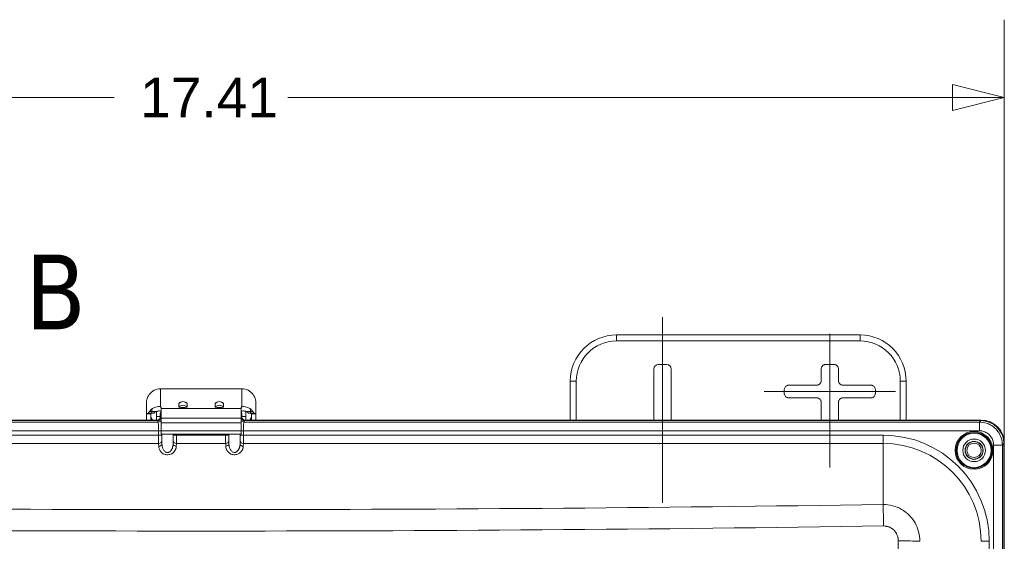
# Model space of a CAD drawing. Header units: inches. Extents: x 0 to 153, y 3 to 96.
# Tile 60 of 132: x 58.81 to 69.48, y 61.71 to 67.37. Entities that reach past the tile are written whole.
import ezdxf

# ---------------------------------------------------------------- set-up
doc = ezdxf.new("R2010")
doc.units = ezdxf.units.IN
doc.header["$LTSCALE"] = 4.5
doc.header["$MEASUREMENT"] = 0
doc.layers.add('Centerline (ANSI)', color=1, linetype='Continuous', lineweight=9, true_color=0xff0000)
for name, color, linetype, lineweight in [('Dimension (ANSI)', 7, 'Continuous', 9), ('Section Line (ANSI)', 7, 'Continuous', 25), ('Visible (ANSI)', 7, 'Continuous', 18), ('Visible Narrow (ANSI)', 7, 'Continuous', 5)]:
    doc.layers.add(name, color=color, linetype=linetype, lineweight=lineweight)
doc.styles.add('Label Text (ANSI)', font='tahoma.ttf')
doc.styles.add('Note Text (ANSI)', font='arial.ttf')
doc.dimstyles.new('.XX', dxfattribs={"dimscale": 4.5, "dimtxt": 0.095, "dimasz": 0.125, "dimexe": 0.1875, "dimexo": 0.0625, "dimgap": 0.0625, "dimtad": 0, "dimtih": 1, "dimtoh": 1, "dimrnd": 1e-08, "dimzin": 0, "dimdsep": 46, "dimtxsty": 'Note Text (ANSI)', "dimblk": 'Filled-1', "dimcen": 0.09, "dimdle": 0.45, "dimclrd": 256, "dimclre": 256, "dimclrt": 256, "dimadec": 0, "dimazin": 1, "dimtfac": 1.263158, "dimtofl": 0, "dimtmove": 0, "dimatfit": 3, "dimfxl": 1, "dimtolj": 1, "dimtzin": 4, "dimlwd": -1, "dimlwe": -1, "dimarcsym": 0})

# ---------------------------------------------------------------- blocks, each defined once
blk = doc.blocks.new('2dTransSection1')
at = {"layer": 'Section Line (ANSI)', "insert": (13.0829, 14.2249), "char_height": 0.18, "attachment_point": 7, "style": 'Label Text (ANSI)'}
blk.add_mtext('B', dxfattribs=at)
blk = doc.blocks.new('Filled-1')
at = {"color": 0}
for p, q in [((0, 0), (-1, 0.25)), ((-1, 0.25), (-1, -0.25)), ((-1, 0), (0, 0)), ((-1, -0.25), (0, 0))]:
    blk.add_line(p, q, dxfattribs=at)
at = {"color": 0, "flags": 128}
blk.add_lwpolyline([(-1, -0.25), (0, 0), (-1, 0.25), (-1, -0.25)], dxfattribs=at)
at = {"color": 0}
blk.add_solid([(-1, -0.25), (0, 0), (-1, 0.25), (-1, -0.25)], dxfattribs=at)
blk = doc.blocks.new('*D41')
at = {"layer": 'Defpoints', "color": 0, "transparency": 16777216}
for p in [(69.478, 66.523), (69.478, 45.04), (52.073, 42.013)]:
    blk.add_point(p, dxfattribs=at)
at = {"layer": 'Dimension (ANSI)', "transparency": 16777216}
for p, q in [((52.073, 42.294), (52.073, 67.367)), ((69.478, 45.322), (69.478, 67.367)), ((52.636, 66.523), (59.835, 66.523)), ((68.916, 66.523), (61.717, 66.523))]:
    blk.add_line(p, q, dxfattribs=at)
at = {"layer": 'Dimension (ANSI)', "transparency": 16777216, "xscale": 0.5625, "yscale": 0.5625, "zscale": 0.5625, "rotation": 180}
blk.add_blockref('Filled-1', (52.073, 66.523), dxfattribs=at)
at = {"layer": 'Dimension (ANSI)', "transparency": 16777216, "xscale": 0.5625, "yscale": 0.5625, "zscale": 0.5625}
blk.add_blockref('Filled-1', (69.478, 66.523), dxfattribs=at)
at = {"layer": 'Dimension (ANSI)', "transparency": 16777216, "insert": (60.116, 66.738), "char_height": 0.4275, "attachment_point": 1, "style": 'Note Text (ANSI)'}
blk.add_mtext('\\A1;17.41', dxfattribs=at)

msp = doc.modelspace()

# ---------------------------------------------------------------- linework, layer by layer
at = {"layer": 'Centerline (ANSI)', "linetype": 'Continuous'}
for p, q in [((65.7758, 64.1438), (65.7758, 62.1319)), ((67.5883, 62.5129), (67.5883, 63.9629)), ((68.3008, 63.3379), (66.8758, 63.3379))]:
    msp.add_line(p, q, dxfattribs=at)
at = {"layer": 'Visible (ANSI)'}
for p, q in [((67.9158, 63.9504), (65.2758, 63.9504)), ((65.682, 63.0279), (65.682, 63.5813)), ((65.732, 63.6313), (65.8195, 63.6313)), ((65.8695, 63.5813), (65.8695, 63.0279)), ((67.4948, 63.4563), (67.4948, 63.5814)), ((67.5448, 63.6313), (67.6317, 63.6313)), ((67.6817, 63.5814), (67.6817, 63.4563)), ((61.2188, 63.3675), (60.3361, 63.3675)), ((64.7758, 63.4504), (64.7758, 63.0279)), ((67.1448, 63.4063), (67.4448, 63.4063)), ((67.7317, 63.4063), (68.0317, 63.4063)), ((68.4158, 63.0279), (68.4158, 63.4504)), ((67.0948, 63.3194), (67.0948, 63.3564)), ((67.4448, 63.2694), (67.1448, 63.2694)), ((68.0317, 63.2694), (67.7317, 63.2694)), ((68.0817, 63.3564), (68.0817, 63.3194)), ((60.1861, 63.0984), (60.1861, 63.2203)), ((60.3443, 63.1675), (60.3443, 63.1532)), ((60.3443, 63.0486), (60.3443, 63.1532)), ((60.5366, 63.2087), (60.5366, 63.1699)), ((60.6246, 63.1699), (60.6246, 63.2087)), ((60.9303, 63.2087), (60.9303, 63.1699)), ((61.0183, 63.1699), (61.0183, 63.2087)), ((61.2105, 63.1675), (61.2105, 63.1532)), ((61.2105, 63.0486), (61.2105, 63.1532)), ((61.3688, 63.2203), (61.3688, 63.0984)), ((67.4948, 63.0279), (67.4948, 63.2194)), ((67.6817, 63.2194), (67.6817, 63.0279)), ((60.1861, 63.0967), (60.1861, 63.0984)), ((60.1861, 63.0279), (60.1861, 63.0967)), ((60.2331, 63.0967), (60.2331, 63.0984)), ((60.2331, 63.0279), (60.2331, 63.0967)), ((60.2504, 63.0279), (60.2405, 63.0442)), ((60.2943, 63.1223), (60.2943, 63.0681)), ((60.2943, 63.0681), (60.2943, 63.0279)), ((60.3333, 63.058), (60.3333, 63.0879)), ((60.3403, 63.124), (60.3403, 63.1172)), ((60.3404, 63.0577), (60.3404, 63.0826)), ((60.3443, 62.9992), (60.3443, 63.0486)), ((61.2105, 62.9992), (61.2105, 63.0486)), ((61.2112, 63.0826), (61.2112, 63.0577)), ((61.2146, 63.124), (61.2146, 63.1094)), ((61.2183, 63.0879), (61.2183, 63.058)), ((61.2606, 63.1223), (61.2606, 63.0681)), ((61.2606, 63.0681), (61.2606, 63.0279)), ((61.3044, 63.0279), (61.3144, 63.0442)), ((61.3218, 63.0967), (61.3218, 63.0984)), ((61.3218, 63.0967), (61.3218, 63.0279)), ((61.3688, 63.0967), (61.3688, 63.0984)), ((61.3688, 63.0967), (61.3688, 63.0279)), ((60.3033, 63.0279), (52.3223, 63.0279)), ((52.3276, 63.0226), (60.3054, 63.0226)), ((60.3443, 62.9106), (60.3443, 62.9992)), ((61.2105, 62.9106), (61.2105, 62.9992)), ((61.2461, 63.0226), (69.224, 63.0226)), ((69.2292, 63.0279), (61.2482, 63.0279)), ((60.3443, 62.8767), (60.3443, 62.9106)), ((60.3443, 62.8767), (60.3443, 62.8755)), ((61.2105, 62.8755), (60.3443, 62.8755)), ((61.2105, 62.8767), (61.2105, 62.9106)), ((61.2105, 62.8755), (61.2105, 62.8767)), ((60.319, 62.7324), (60.319, 62.7324)), ((60.5068, 62.7324), (60.5068, 62.7324)), ((61.0841, 62.7324), (61.0841, 62.7324)), ((61.2325, 62.7324), (61.2325, 62.7324)), ((69.473, 62.7736), (69.473, 59.6082)), ((69.4783, 59.6103), (69.4783, 62.7788))]:
    msp.add_line(p, q, dxfattribs=at)
for radius in [0.195, 0.1225, 0.0975, 0.095, 0.0781]:
    msp.add_circle((69.1508, 62.7004), radius, dxfattribs=at)
for centre, radius, start, end in [((65.2758, 63.4504), 0.5, 90, 180), ((67.9158, 63.4504), 0.5, 0, 90), ((65.732, 63.5813), 0.05, 90, 180), ((65.8195, 63.5813), 0.05, 0, 90), ((60.5806, 63.1696), 0.0591, 42.20421, 137.79579), ((60.9743, 63.1696), 0.0591, 42.20421, 137.79579)]:
    msp.add_arc(centre, radius, start, end, dxfattribs=at)
for centre, major_axis, ratio, start_param, end_param in [((60.3361, 63.2186), (0.15, 0), 0.9923958, 1.5707963, 2.5047289), ((61.2188, 63.2186), (0.15, 0), 0.9923958, 0.6368638, 1.5707963), ((60.3361, 63.0297), (0, -0.1502), 0.9989981, 3.799609, 4.0574857), ((60.2443, 63.1675), (-0.1, 0), 0.1233885, 3.1415927, 3.5510856), ((60.5806, 63.2087), (-0.044, 0), 0.1230879, 6.1720197, 6.2831853), ((60.5806, 63.1699), (-0.044, 0), 0.1230879, 0, 3.1415927), ((60.5806, 63.2087), (0.044, 0), 0.1230879, 0, 0.1111656), ((60.9743, 63.2087), (-0.044, 0), 0.1230879, 6.1720197, 6.2831853), ((60.9743, 63.1699), (-0.044, 0), 0.1230879, 0, 3.1415927), ((60.9743, 63.2087), (0.044, 0), 0.1230879, 0, 0.1111656), ((61.3105, 63.1675), (-0.1, 0), 0.1233885, 5.8736924, 6.2831853), ((61.2188, 63.0297), (0, 0.1502), 0.9989981, 5.3672923, 5.625169), ((60.3361, 63.0984), (0.15, 0), 0.0549219, 2.6550382, 3.1415927), ((60.3361, 63.0984), (0.103, 0), 0.0549219, 2.3905649, 3.1415927), ((60.3121, 63.0697), (-0.079, 0), 0.7639219, 0, 0.4363323), ((60.3033, 63.058), (0.0059, -0.0295), 0.9960441, 6.0870179, 7.6562931), ((60.3053, 63.0578), (0.013, -0.0327), 0.9955924, 5.9049336, 7.4726882), ((60.3983, 63.0879), (-0.046, 0.046), 0.9996955, 0.2260331, 0.7852459), ((60.2443, 63.1205), (0.1, 0), 0.1233885, 0, 0.4094929), ((60.4443, 63.0193), (-0.15, 0), 0.9073537, 5.4768676, 5.4784935), ((60.4054, 63.0824), (-0.0242, 0.0606), 0.9955924, 0.8375132, 1.1895029), ((61.3105, 63.1205), (0.1, 0), 0.1233885, 2.7320997, 3.1415927), ((61.1106, 63.0193), (-0.15, 0), 0.9073537, 3.9462845, 3.9834232), ((61.1533, 63.0879), (0.046, 0.046), 0.9996955, 5.4979394, 5.9920362), ((61.1461, 63.0824), (0.0242, 0.0606), 0.9955924, 5.0936824, 5.238424), ((61.2462, 63.0578), (-0.013, -0.0327), 0.9955924, 5.0936824, 6.661437), ((61.2483, 63.058), (-0.0059, -0.0295), 0.9960441, 4.9100775, 6.4793527), ((61.2188, 63.0984), (0.103, 0), 0.0549219, 0, 0.7510278), ((61.2428, 63.0697), (0.079, 0), 0.7639219, 5.846853, 6.2831853), ((61.2188, 63.0984), (0.15, 0), 0.0549219, 0, 0.4865544), ((69.2221, 62.7717), (0.1781, 0.1781), 0.9924325, 5.5015852, 7.0647854), ((69.2273, 62.7769), (0.1781, 0.1781), 0.9924325, 5.5015852, 7.0647854)]:
    msp.add_ellipse(centre, major_axis=major_axis, ratio=ratio, start_param=start_param, end_param=end_param, dxfattribs=at)
for points, knots in [([(67.4948, 63.5814), (67.4948, 63.5848), (67.4952, 63.5883), (67.4967, 63.5951), (67.4978, 63.5984), (67.5017, 63.6072), (67.5051, 63.6124), (67.5138, 63.621), (67.5189, 63.6245), (67.5277, 63.6284), (67.531, 63.6295), (67.5378, 63.6309), (67.5413, 63.6313), (67.5448, 63.6313)], [0.000001, 0.000001, 0.000001, 0.000001, 0.02650619, 0.02650619, 0.05303044, 0.05303044, 0.09966214, 0.09966214, 0.14629464, 0.14629464, 0.17281909, 0.17281909, 0.19932273, 0.19932273, 0.19932273, 0.19932273]), ([(67.6317, 63.6313), (67.6352, 63.6313), (67.6387, 63.6309), (67.6455, 63.6295), (67.6488, 63.6284), (67.6576, 63.6245), (67.6628, 63.621), (67.6714, 63.6124), (67.6749, 63.6072), (67.6788, 63.5984), (67.6798, 63.5951), (67.6813, 63.5883), (67.6817, 63.5848), (67.6817, 63.5814)], [0.000001, 0.000001, 0.000001, 0.000001, 0.02650619, 0.02650619, 0.05303044, 0.05303044, 0.09966214, 0.09966214, 0.14629464, 0.14629464, 0.17281909, 0.17281909, 0.19932273, 0.19932273, 0.19932273, 0.19932273]), ([(67.0948, 63.3564), (67.0948, 63.3598), (67.0952, 63.3633), (67.0967, 63.3701), (67.0978, 63.3734), (67.1017, 63.3822), (67.1051, 63.3874), (67.1138, 63.396), (67.1189, 63.3995), (67.1277, 63.4034), (67.131, 63.4045), (67.1378, 63.4059), (67.1413, 63.4063), (67.1448, 63.4063)], [0.000001, 0.000001, 0.000001, 0.000001, 0.02650619, 0.02650619, 0.05303044, 0.05303044, 0.09966214, 0.09966214, 0.14629464, 0.14629464, 0.17281909, 0.17281909, 0.19932273, 0.19932273, 0.19932273, 0.19932273]), ([(67.4448, 63.4063), (67.4491, 63.4063), (67.4579, 63.4075), (67.4701, 63.4125), (67.4806, 63.4206), (67.4886, 63.4311), (67.4937, 63.4433), (67.4948, 63.452), (67.4948, 63.4563)], [0, 0, 0, 0, 0.1646046, 0.3336668, 0.5001926, 0.6666063, 0.8353891, 1, 1, 1, 1]), ([(67.6817, 63.4563), (67.6817, 63.452), (67.6829, 63.4433), (67.6879, 63.4311), (67.6959, 63.4206), (67.7065, 63.4125), (67.7187, 63.4075), (67.7274, 63.4063), (67.7317, 63.4063)], [0, 0, 0, 0, 0.1646109, 0.3333937, 0.4998074, 0.6663332, 0.8353954, 1, 1, 1, 1]), ([(68.0317, 63.4063), (68.0352, 63.4063), (68.0387, 63.4059), (68.0455, 63.4045), (68.0488, 63.4034), (68.0576, 63.3995), (68.0628, 63.396), (68.0714, 63.3874), (68.0749, 63.3822), (68.0788, 63.3734), (68.0798, 63.3701), (68.0813, 63.3633), (68.0817, 63.3598), (68.0817, 63.3564)], [0.000001, 0.000001, 0.000001, 0.000001, 0.02650619, 0.02650619, 0.05303044, 0.05303044, 0.09966214, 0.09966214, 0.14629464, 0.14629464, 0.17281909, 0.17281909, 0.19932273, 0.19932273, 0.19932273, 0.19932273]), ([(60.1861, 63.2203), (60.1861, 63.2376), (60.1896, 63.2567), (60.2018, 63.2862), (60.2081, 63.2972), (60.2155, 63.3071)], [-0.57899352, -0.57899352, -0.57899352, -0.57899352, -0.43445518, -0.43445518, -0.34314234, -0.34314234, -0.34314234, -0.34314234]), ([(61.3394, 63.3071), (61.3467, 63.2972), (61.353, 63.2862), (61.3652, 63.2567), (61.3688, 63.2376), (61.3688, 63.2203)], [-0.87451761, -0.87451761, -0.87451761, -0.87451761, -0.78320477, -0.78320477, -0.63866643, -0.63866643, -0.63866643, -0.63866643]), ([(67.1448, 63.2694), (67.1413, 63.2694), (67.1378, 63.2698), (67.131, 63.2713), (67.1277, 63.2724), (67.1189, 63.2763), (67.1138, 63.2798), (67.1051, 63.2884), (67.1017, 63.2936), (67.0978, 63.3023), (67.0967, 63.3057), (67.0952, 63.3125), (67.0948, 63.316), (67.0948, 63.3194)], [0.000001, 0.000001, 0.000001, 0.000001, 0.02650619, 0.02650619, 0.05303044, 0.05303044, 0.09966214, 0.09966214, 0.14629464, 0.14629464, 0.17281909, 0.17281909, 0.19932273, 0.19932273, 0.19932273, 0.19932273]), ([(67.4948, 63.2194), (67.4948, 63.2237), (67.4937, 63.2325), (67.4886, 63.2447), (67.4806, 63.2552), (67.4701, 63.2633), (67.4579, 63.2683), (67.4491, 63.2694), (67.4448, 63.2694)], [0, 0, 0, 0, 0.1646109, 0.3333937, 0.4998074, 0.6663332, 0.8353954, 1, 1, 1, 1]), ([(67.7317, 63.2694), (67.7274, 63.2694), (67.7187, 63.2683), (67.7065, 63.2633), (67.6959, 63.2552), (67.6879, 63.2447), (67.6829, 63.2325), (67.6817, 63.2237), (67.6817, 63.2194)], [0, 0, 0, 0, 0.1646046, 0.3336668, 0.5001926, 0.6666063, 0.8353891, 1, 1, 1, 1]), ([(68.0817, 63.3194), (68.0817, 63.316), (68.0813, 63.3125), (68.0798, 63.3057), (68.0788, 63.3023), (68.0749, 63.2936), (68.0714, 63.2884), (68.0628, 63.2798), (68.0576, 63.2763), (68.0488, 63.2724), (68.0455, 63.2713), (68.0387, 63.2698), (68.0352, 63.2694), (68.0317, 63.2694)], [0.000001, 0.000001, 0.000001, 0.000001, 0.02650619, 0.02650619, 0.05303044, 0.05303044, 0.09966214, 0.09966214, 0.14629464, 0.14629464, 0.17281909, 0.17281909, 0.19932273, 0.19932273, 0.19932273, 0.19932273]), ([(60.2443, 63.1485), (60.2485, 63.1517), (60.2529, 63.1548), (60.2663, 63.1628), (60.2757, 63.1669), (60.2941, 63.1727), (60.3052, 63.1744), (60.3226, 63.1751), (60.3307, 63.174), (60.3361, 63.1725)], [-0.39597612, -0.39597612, -0.39597612, -0.39597612, -0.35827156, -0.35827156, -0.28364628, -0.28364628, -0.19818234, -0.19818234, -0.10025641, -0.10025641, -0.10025641, -0.10025641]), ([(61.2188, 63.1725), (61.2241, 63.174), (61.2319, 63.175), (61.249, 63.1745), (61.2602, 63.1728), (61.2787, 63.1671), (61.2882, 63.163), (61.3018, 63.1549), (61.3063, 63.1518), (61.3105, 63.1485)], [0.10018679, 0.10018679, 0.10018679, 0.10018679, 0.19614325, 0.19614325, 0.28215521, 0.28215521, 0.35748324, 0.35748324, 0.39587737, 0.39587737, 0.39587737, 0.39587737]), ([(60.2035, 63.1023), (60.2036, 63.1023), (60.2038, 63.1025), (60.2047, 63.1036), (60.2055, 63.1047), (60.2075, 63.1078), (60.209, 63.11), (60.2123, 63.1148), (60.2142, 63.1174), (60.2164, 63.1203), (60.2168, 63.1207), (60.2171, 63.1212)], [0.006521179, 0.006521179, 0.006521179, 0.006521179, 0.018865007, 0.018865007, 0.037730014, 0.037730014, 0.060910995, 0.060910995, 0.084091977, 0.084091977, 0.088489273, 0.088489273, 0.088489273, 0.088489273]), ([(60.292, 63.1214), (60.2846, 63.1184), (60.2781, 63.1146), (60.2682, 63.1078), (60.2656, 63.1057), (60.2625, 63.1033), (60.2616, 63.1026), (60.261, 63.1023), (60.2609, 63.1023), (60.2608, 63.1023)], [0.00000002, 0.00000002, 0.00000002, 0.00000002, 0.06859064, 0.06859064, 0.12587967, 0.12587967, 0.17250984, 0.17250984, 0.18690736, 0.18690736, 0.18690736, 0.18690736]), ([(60.3361, 63.1254), (60.3351, 63.1257), (60.334, 63.126), (60.3289, 63.127), (60.3242, 63.1274), (60.3135, 63.1271), (60.3075, 63.1263), (60.2983, 63.1238), (60.2952, 63.1227), (60.292, 63.1214)], [0.10195445, 0.10195445, 0.10195445, 0.10195445, 0.12090172, 0.12090172, 0.18135258, 0.18135258, 0.24180344, 0.24180344, 0.26966391, 0.26966391, 0.26966391, 0.26966391]), ([(61.2629, 63.1214), (61.2595, 63.1228), (61.2562, 63.1239), (61.2469, 63.1264), (61.2409, 63.1271), (61.2303, 63.1274), (61.2257, 63.1269), (61.2208, 63.1259), (61.2197, 63.1257), (61.2188, 63.1254)], [-0.26941775, -0.26941775, -0.26941775, -0.26941775, -0.23994843, -0.23994843, -0.17996132, -0.17996132, -0.11997421, -0.11997421, -0.10188724, -0.10188724, -0.10188724, -0.10188724]), ([(61.294, 63.1023), (61.294, 63.1023), (61.2938, 63.1023), (61.2932, 63.1026), (61.2923, 63.1033), (61.2892, 63.1057), (61.2866, 63.1078), (61.2768, 63.1146), (61.2702, 63.1184), (61.2629, 63.1214)], [0, 0, 0, 0, 0.005534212, 0.005534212, 0.023482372, 0.023482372, 0.045534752, 0.045534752, 0.071937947, 0.071937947, 0.071937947, 0.071937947]), ([(61.3377, 63.1212), (61.3381, 63.1207), (61.3384, 63.1203), (61.3406, 63.1174), (61.3425, 63.1148), (61.3459, 63.11), (61.3473, 63.1078), (61.3494, 63.1047), (61.3501, 63.1036), (61.351, 63.1025), (61.3512, 63.1023), (61.3513, 63.1023)], [0.085508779, 0.085508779, 0.085508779, 0.085508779, 0.089906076, 0.089906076, 0.113087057, 0.113087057, 0.136268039, 0.136268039, 0.155133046, 0.155133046, 0.167476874, 0.167476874, 0.167476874, 0.167476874])]:
    msp.add_open_spline(points, degree=3, knots=knots, dxfattribs=at)
at = {"layer": 'Visible Narrow (ANSI)'}
for p, q in [((65.2758, 63.9504), (65.2758, 63.8854)), ((67.9158, 63.9504), (67.9158, 63.8854)), ((67.9158, 63.8854), (65.2758, 63.8854)), ((60.3361, 63.3675), (60.3361, 63.1725)), ((61.2188, 63.1725), (61.2188, 63.3675)), ((64.7758, 63.4504), (64.8408, 63.4504)), ((64.8408, 63.4504), (64.8408, 63.0279)), ((68.3508, 63.0279), (68.3508, 63.4504)), ((68.4158, 63.4504), (68.3508, 63.4504)), ((60.2443, 63.1212), (60.2443, 63.1485)), ((60.3443, 63.1532), (61.2105, 63.1532)), ((61.3105, 63.1485), (61.3105, 63.1212)), ((60.1861, 63.0967), (60.2331, 63.0967)), ((60.2443, 63.1023), (60.2035, 63.1023)), ((60.2171, 63.1212), (60.2443, 63.1212)), ((60.2405, 63.0279), (60.2405, 63.0442)), ((60.2443, 63.1023), (60.2443, 63.1212)), ((60.3333, 63.0681), (60.2943, 63.0681)), ((60.3443, 63.0726), (60.3404, 63.0826)), ((60.3443, 63.0477), (60.3404, 63.0577)), ((61.2105, 63.0486), (60.3443, 63.0486)), ((61.2105, 63.0809), (61.2112, 63.0826)), ((61.2112, 63.0577), (61.2105, 63.056)), ((61.2606, 63.0681), (61.2183, 63.0681)), ((61.3105, 63.1212), (61.3377, 63.1212)), ((61.3105, 63.1212), (61.3105, 63.1023)), ((61.3513, 63.1023), (61.3105, 63.1023)), ((61.3144, 63.0442), (61.3144, 63.0279)), ((61.3218, 63.0967), (61.3688, 63.0967)), ((52.3432, 63.007), (60.3117, 63.007)), ((60.3117, 63.007), (60.3054, 63.0226)), ((60.3443, 62.9992), (61.2105, 62.9992)), ((61.2461, 63.0226), (61.2399, 63.007)), ((69.2084, 63.007), (61.2399, 63.007)), ((69.2084, 63.007), (69.224, 63.0226)), ((69.2084, 63.007), (69.2084, 62.9124)), ((52.3432, 62.9124), (60.3158, 62.9124)), ((60.3158, 62.8647), (53.3863, 62.8647)), ((60.3158, 62.8647), (60.3158, 62.9124)), ((60.3443, 62.9124), (60.3158, 62.9124)), ((60.3508, 62.8647), (60.3158, 62.8647)), ((61.2105, 62.9106), (60.3443, 62.9106)), ((60.3443, 62.8767), (61.2105, 62.8767)), ((60.3508, 62.8647), (60.3508, 62.8755)), ((60.3528, 62.7692), (60.3528, 62.8755)), ((60.473, 62.7709), (60.473, 62.8755)), ((60.474, 62.8755), (60.474, 62.8647)), ((60.474, 62.8647), (60.509, 62.8647)), ((60.509, 62.8755), (60.509, 62.8647)), ((61.0425, 62.8647), (60.509, 62.8647)), ((61.0425, 62.8647), (61.0425, 62.8755)), ((61.0775, 62.8647), (61.0425, 62.8647)), ((61.0775, 62.8647), (61.0775, 62.8755)), ((61.0785, 62.8755), (61.0785, 62.7709)), ((61.1987, 62.8755), (61.1987, 62.7692)), ((61.2007, 62.8755), (61.2007, 62.8647)), ((61.2007, 62.8647), (61.2357, 62.8647)), ((61.2105, 62.9124), (61.2357, 62.9124)), ((69.2084, 62.9124), (61.2357, 62.9124)), ((61.2357, 62.9124), (61.2357, 62.8647)), ((68.1653, 62.8647), (61.2357, 62.8647)), ((68.1653, 62.8647), (68.1653, 62.7763)), ((60.3167, 62.7763), (53.3863, 62.7763)), ((60.3178, 62.7444), (60.3167, 62.7763)), ((60.3528, 62.7692), (60.3517, 62.801)), ((60.4723, 62.7574), (60.4723, 62.7574)), ((60.4736, 62.801), (60.473, 62.7709)), ((60.5085, 62.7763), (60.508, 62.7461)), ((61.043, 62.7763), (60.5085, 62.7763)), ((61.0435, 62.7461), (61.043, 62.7763)), ((61.0785, 62.7709), (61.078, 62.801)), ((61.198, 62.7574), (61.198, 62.7574)), ((61.1998, 62.801), (61.1987, 62.7692)), ((61.2348, 62.7763), (61.2337, 62.7444)), ((68.1653, 62.7763), (61.2348, 62.7763)), ((68.1653, 62.7763), (68.1653, 62.1134)), ((69.3628, 59.5978), (69.3628, 62.758)), ((69.4574, 62.758), (69.3628, 62.758)), ((69.4574, 62.758), (69.473, 62.7736)), ((69.4574, 59.602), (69.4574, 62.758)), ((60.5012, 62.7124), (60.5012, 62.7124)), ((61.2269, 62.7124), (61.2269, 62.7124)), ((68.3942, 62.0421), (68.3942, 62.0421)), ((68.4925, 61.9436), (68.4925, 61.9436)), ((69.315, 61.7149), (69.2267, 61.7149)), ((69.315, 59.5978), (69.315, 61.7149))]:
    msp.add_line(p, q, dxfattribs=at)
for radius in [0.205, 0.185]:
    msp.add_circle((69.1508, 62.7004), radius, dxfattribs=at)
for centre, radius, start, end in [((65.2758, 63.4504), 0.435, 90, 180), ((67.9158, 63.4504), 0.435, 0, 90), ((68.1653, 61.7149), 1.1498, 0, 90), ((68.1653, 61.7149), 1.0614, 0, 90)]:
    msp.add_arc(centre, radius, start, end, dxfattribs=at)
for centre, major_axis, ratio, start_param, end_param in [((60.5806, 63.1696), (-0.0591, 0), 0.9923958, 3.8713203, 5.5534577), ((60.5806, 63.1308), (0.0591, 0), 0.9923958, 0.7297277, 2.411865), ((60.9743, 63.1696), (-0.0591, 0), 0.9923958, 3.8713203, 5.5534577), ((60.9743, 63.1308), (0.0591, 0), 0.9923958, 0.7297277, 2.411865), ((60.2492, 63.1228), (0.0894, 0.0001), 0.0174671, 4.658221, 5.2112403), ((60.2443, 63.1031), (-0.1192, 0), 0.0071497, 1.5710175, 1.7093702), ((61.3056, 63.1228), (0.0894, -0.0001), 0.0174671, 4.2135376, 4.7665569), ((61.3105, 63.1031), (-0.1192, 0), 0.0071497, 1.4322225, 1.5705752), ((60.3117, 63.0419), (-0.0325, -0.013), 0.9955924, 1.1925446, 2.3985209), ((60.3113, 62.9124), (0, -0.095), 0.0477877, 1.5709506, 3.054293), ((61.2399, 63.0419), (0.0325, -0.013), 0.9955924, 4.094041, 5.0906407), ((61.2403, 62.9124), (0, -0.095), 0.0477861, 3.2288751, 4.7122177), ((60.319, 62.8647), (0, 0.125), 0.0251266, 1.5708257, 2.3563884), ((60.5074, 62.8647), (0, -0.125), 0.0125644, 0.7853481, 1.5707906), ((60.3167, 62.801), (0.035, 0.0012), 0.7068913, 4.6877088, 6.233825), ((60.3178, 62.7692), (0.035, 0.0012), 0.7068913, 4.6877088, 6.233825), ((60.508, 62.7709), (-0.035, 0.0006), 0.7070529, 0.0246821, 1.5831374), ((60.5085, 62.801), (-0.035, 0.0006), 0.7070529, 0.0246821, 1.5831374), ((61.043, 62.801), (0.035, 0.0006), 0.7070529, 4.700048, 6.2585033), ((61.0435, 62.7709), (0.035, 0.0006), 0.7070529, 4.700048, 6.2585033), ((61.2337, 62.7692), (-0.035, 0.0012), 0.7068913, 0.0493604, 1.5954765), ((61.2348, 62.801), (-0.035, 0.0012), 0.7068913, 0.0493604, 1.5954765), ((60.7758, 310.3366), (351.1184, 0), 0.7071068, 4.6913418, 4.7334361), ((68.1653, 61.8744), (0.005, -0.338), 0.0148815, 1.5894618, 2.3560962), ((60.7758, 310.2698), (351.3529, 0), 0.7071068, 4.6913418, 4.7334361), ((317.7195, 52.3254), (0, -352.8163), 0.7071068, 4.6857551, 4.7390229), ((68.3242, 61.7149), (-0.3379, 0.0064), 0.0188308, 3.9271682, 4.6978268)]:
    msp.add_ellipse(centre, major_axis=major_axis, ratio=ratio, start_param=start_param, end_param=end_param, dxfattribs=at)
for points, knots in [([(69.4574, 62.758), (69.4573, 62.7841), (69.4531, 62.81), (69.4452, 62.8345), (69.4373, 62.859), (69.4256, 62.8819), (69.4107, 62.9028), (69.3958, 62.9236), (69.3775, 62.9423), (69.3566, 62.9578), (69.3357, 62.9733), (69.3122, 62.9857), (69.2871, 62.9941), (69.262, 63.0025), (69.2353, 63.007), (69.2084, 63.007)], [0.00000014, 0.00000014, 0.00000014, 0.00000014, 0.2, 0.2, 0.2, 0.4, 0.4, 0.4, 0.6, 0.6, 0.6, 0.8, 0.8, 0.8, 0.99999999, 0.99999999, 0.99999999, 0.99999999]), ([(60.3517, 62.801), (60.3516, 62.8041), (60.3515, 62.8073), (60.3514, 62.8106), (60.3513, 62.814), (60.3513, 62.8175), (60.3512, 62.8213), (60.3511, 62.8251), (60.351, 62.8293), (60.351, 62.8338), (60.3509, 62.8382), (60.3509, 62.8431), (60.3508, 62.8482), (60.3508, 62.8534), (60.3508, 62.8589), (60.3508, 62.8647)], [0, 0, 0, 0, 0.2, 0.2, 0.2, 0.4, 0.4, 0.4, 0.6, 0.6, 0.6, 0.8, 0.8, 0.8, 1, 1, 1, 1]), ([(60.474, 62.8647), (60.474, 62.8606), (60.474, 62.8565), (60.474, 62.8524), (60.474, 62.8482), (60.474, 62.8441), (60.474, 62.8399), (60.4739, 62.8357), (60.4739, 62.8314), (60.4739, 62.827), (60.4738, 62.8227), (60.4738, 62.8183), (60.4737, 62.8139), (60.4737, 62.8095), (60.4736, 62.8052), (60.4736, 62.801)], [0, 0, 0, 0, 0.2, 0.2, 0.2, 0.4, 0.4, 0.4, 0.6, 0.6, 0.6, 0.8, 0.8, 0.8, 1, 1, 1, 1]), ([(61.043, 62.7763), (61.0429, 62.7805), (61.0429, 62.785), (61.0428, 62.7896), (61.0428, 62.7943), (61.0428, 62.7991), (61.0427, 62.8044), (61.0427, 62.8097), (61.0426, 62.8155), (61.0426, 62.8217), (61.0426, 62.828), (61.0426, 62.8347), (61.0425, 62.8419), (61.0425, 62.849), (61.0425, 62.8567), (61.0425, 62.8647)], [0, 0, 0, 0, 0.2, 0.2, 0.2, 0.4, 0.4, 0.4, 0.6, 0.6, 0.6, 0.8, 0.8, 0.8, 1, 1, 1, 1]), ([(61.078, 62.801), (61.0779, 62.8041), (61.0779, 62.8073), (61.0778, 62.8106), (61.0778, 62.814), (61.0777, 62.8175), (61.0777, 62.8213), (61.0777, 62.8251), (61.0776, 62.8293), (61.0776, 62.8338), (61.0776, 62.8382), (61.0776, 62.8431), (61.0775, 62.8482), (61.0775, 62.8534), (61.0775, 62.8589), (61.0775, 62.8647)], [0, 0, 0, 0, 0.2, 0.2, 0.2, 0.4, 0.4, 0.4, 0.6, 0.6, 0.6, 0.8, 0.8, 0.8, 1, 1, 1, 1]), ([(61.2007, 62.8647), (61.2007, 62.8606), (61.2007, 62.8565), (61.2007, 62.8524), (61.2007, 62.8482), (61.2007, 62.8441), (61.2006, 62.8399), (61.2006, 62.8357), (61.2005, 62.8313), (61.2004, 62.827), (61.2004, 62.8227), (61.2003, 62.8183), (61.2002, 62.8139), (61.2001, 62.8095), (61.2, 62.8052), (61.1998, 62.801)], [0, 0, 0, 0, 0.2, 0.2, 0.2, 0.4, 0.4, 0.4, 0.6, 0.6, 0.6, 0.8, 0.8, 0.8, 1, 1, 1, 1]), ([(61.2357, 62.8647), (61.2357, 62.8591), (61.2357, 62.8533), (61.2357, 62.8476), (61.2357, 62.8419), (61.2356, 62.8361), (61.2356, 62.8302), (61.2356, 62.8244), (61.2355, 62.8184), (61.2354, 62.8124), (61.2354, 62.8063), (61.2353, 62.8002), (61.2352, 62.7942), (61.2351, 62.7881), (61.2349, 62.782), (61.2348, 62.7763)], [0, 0, 0, 0, 0.2, 0.2, 0.2, 0.4, 0.4, 0.4, 0.6, 0.6, 0.6, 0.8, 0.8, 0.8, 1, 1, 1, 1]), ([(69.3628, 62.758), (69.3628, 62.7747), (69.3602, 62.7905), (69.3553, 62.8055), (69.3504, 62.8206), (69.3432, 62.835), (69.334, 62.8479), (69.3248, 62.8609), (69.3135, 62.8724), (69.3005, 62.882), (69.2875, 62.8916), (69.2727, 62.8993), (69.2573, 62.9045), (69.2418, 62.9097), (69.2256, 62.9124), (69.2084, 62.9124)], [0.00000027, 0.00000027, 0.00000027, 0.00000027, 0.2, 0.2, 0.2, 0.4, 0.4, 0.4, 0.6, 0.6, 0.6, 0.8, 0.8, 0.8, 1, 1, 1, 1]), ([(60.473, 62.7709), (60.473, 62.767), (60.4728, 62.7634), (60.4725, 62.7599), (60.4722, 62.7564), (60.4718, 62.7531), (60.4713, 62.7499), (60.4708, 62.7468), (60.4703, 62.7438), (60.4696, 62.741), (60.469, 62.7381), (60.4683, 62.7354), (60.4676, 62.7328), (60.4668, 62.7303), (60.466, 62.7278), (60.4651, 62.7254), (60.4643, 62.723), (60.4634, 62.7207), (60.4624, 62.7185), (60.4614, 62.7162), (60.4604, 62.714), (60.4592, 62.7119), (60.4581, 62.7097), (60.4569, 62.7075), (60.4555, 62.7054), (60.4542, 62.7032), (60.4527, 62.7011), (60.451, 62.6989), (60.4493, 62.6967), (60.4474, 62.6945), (60.4453, 62.6923), (60.4431, 62.6901), (60.4406, 62.6879), (60.4378, 62.6859), (60.4349, 62.6838), (60.4317, 62.6819), (60.428, 62.6804), (60.4243, 62.6789), (60.4202, 62.6778), (60.4158, 62.6775), (60.4115, 62.6772), (60.4068, 62.6776), (60.4023, 62.6789), (60.3978, 62.6801), (60.3935, 62.6822), (60.3895, 62.6849), (60.3855, 62.6876), (60.3819, 62.6908), (60.3786, 62.6944), (60.3753, 62.698), (60.3724, 62.702), (60.3697, 62.7063), (60.3671, 62.7106), (60.3648, 62.7152), (60.3627, 62.7202), (60.3606, 62.7252), (60.3588, 62.7307), (60.3573, 62.7363), (60.3559, 62.7419), (60.3548, 62.7477), (60.354, 62.7533), (60.3533, 62.7588), (60.3529, 62.7641), (60.3528, 62.7692)], [0, 0, 0, 0, 0.047619, 0.047619, 0.047619, 0.0952381, 0.0952381, 0.0952381, 0.1428571, 0.1428571, 0.1428571, 0.1904762, 0.1904762, 0.1904762, 0.2380952, 0.2380952, 0.2380952, 0.2857143, 0.2857143, 0.2857143, 0.3333333, 0.3333333, 0.3333333, 0.3809524, 0.3809524, 0.3809524, 0.4285714, 0.4285714, 0.4285714, 0.4761905, 0.4761905, 0.4761905, 0.5238095, 0.5238095, 0.5238095, 0.5714286, 0.5714286, 0.5714286, 0.6190476, 0.6190476, 0.6190476, 0.6666667, 0.6666667, 0.6666667, 0.7142857, 0.7142857, 0.7142857, 0.7619048, 0.7619048, 0.7619048, 0.8095238, 0.8095238, 0.8095238, 0.8571429, 0.8571429, 0.8571429, 0.9047619, 0.9047619, 0.9047619, 0.952381, 0.952381, 0.952381, 1, 1, 1, 1]), ([(68.1702, 61.8808), (68.1811, 61.881), (68.1918, 61.88), (68.2023, 61.878), (68.2054, 61.8774), (68.2084, 61.8767), (68.2114, 61.8759), (68.2235, 61.8728), (68.2353, 61.8682), (68.2465, 61.8623), (68.2478, 61.8616), (68.249, 61.8609), (68.2503, 61.8602), (68.2625, 61.8532), (68.2737, 61.8446), (68.2836, 61.8346), (68.2838, 61.8345), (68.2839, 61.8343), (68.2841, 61.8342), (68.2938, 61.8244), (68.3022, 61.8133), (68.309, 61.8012), (68.3099, 61.7996), (68.3108, 61.7979), (68.3116, 61.7962), (68.3172, 61.7854), (68.3216, 61.774), (68.3245, 61.7623), (68.3254, 61.7589), (68.3261, 61.7554), (68.3268, 61.7519), (68.3286, 61.7419), (68.3294, 61.7316), (68.3292, 61.7212)], [0.00000001, 0.00000001, 0.00000001, 0.00000001, 0.12896584, 0.12896584, 0.12896584, 0.16666667, 0.16666667, 0.16666667, 0.31610522, 0.31610522, 0.31610522, 0.33333333, 0.33333333, 0.33333333, 0.5, 0.5, 0.5, 0.50252684, 0.50252684, 0.50252684, 0.66666667, 0.66666667, 0.66666667, 0.68897481, 0.68897481, 0.68897481, 0.83333333, 0.83333333, 0.83333333, 0.87624343, 0.87624343, 0.87624343, 1, 1, 1, 1])]:
    msp.add_open_spline(points, degree=3, knots=knots, dxfattribs=at)
for points in [[(60.508, 62.7461), (60.508, 62.7423), (60.5074, 62.735), (60.5054, 62.725), (60.5028, 62.7161), (60.4995, 62.708), (60.4956, 62.7006), (60.4913, 62.6937), (60.4863, 62.6871), (60.4805, 62.6806), (60.4735, 62.6742), (60.4645, 62.6676), (60.4529, 62.661), (60.4375, 62.6553), (60.418, 62.652), (60.396, 62.6533), (60.3753, 62.6596), (60.3581, 62.6692), (60.3441, 62.6813), (60.3331, 62.695), (60.3244, 62.7113), (60.3192, 62.7288), (60.318, 62.7393), (60.3178, 62.7444)], [(61.2337, 62.7444), (61.2335, 62.7405), (61.2328, 62.7331), (61.2306, 62.723), (61.2277, 62.7139), (61.2241, 62.7057), (61.2198, 62.698), (61.2149, 62.6907), (61.2091, 62.6836), (61.2019, 62.6765), (61.1926, 62.6691), (61.1803, 62.6617), (61.1637, 62.6553), (61.1427, 62.6518), (61.1197, 62.6536), (61.0991, 62.6604), (61.0823, 62.6703), (61.0686, 62.6825), (61.0577, 62.6967), (61.0493, 62.7134), (61.0445, 62.7309), (61.0436, 62.7411), (61.0435, 62.7461)], [(61.1987, 62.7692), (61.1986, 62.7653), (61.1981, 62.7578), (61.1968, 62.7477), (61.1949, 62.7387), (61.1926, 62.7304), (61.19, 62.7227), (61.1868, 62.7155), (61.1832, 62.7084), (61.1786, 62.7012), (61.1728, 62.6939), (61.1649, 62.6865), (61.1545, 62.6801), (61.1412, 62.6766), (61.1267, 62.6784), (61.1137, 62.6852), (61.103, 62.6951), (61.0944, 62.7073), (61.0875, 62.7215), (61.0821, 62.7382), (61.0791, 62.7556), (61.0786, 62.7659), (61.0785, 62.7709)], [(68.1653, 62.1134), (68.2001, 62.1136), (68.2698, 62.1048), (68.3672, 62.0647), (68.4508, 62.0006), (68.5148, 61.9169), (68.5547, 61.8194), (68.5634, 61.7497), (68.5632, 61.7149)]]:
    msp.add_open_spline(points, degree=3, dxfattribs=at)

# ---------------------------------------------------------------- block references
at = {"layer": 'Section Line (ANSI)', "xscale": 4.5, "yscale": 4.5, "zscale": 4.5}
msp.add_blockref('2dTransSection1', (0, 0), dxfattribs=at)

# ---------------------------------------------------------------- dimensions: what is measured, and where the dimension line sits
at = {"layer": 'Dimension (ANSI)'}
dim = msp.add_linear_dim(base=(69.4782646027, 66.52309204), p1=(52.0732646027, 42.0129870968), p2=(69.4782646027, 45.0404314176), angle=180, dimstyle='.XX', override={"dimgap": 0.0625, "dimtih": 0, "dimtoh": 0, "dimdec": 2, "dimtol": 0, "dimlim": 0, "dimtp": 0, "dimtm": 0, "dimtdec": 2, "dimatfit": 1}, dxfattribs=at)
dim.commit()
dim.dimension.update_dxf_attribs({"geometry": '*D41', "text_midpoint": (60.7757646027, 66.52309204), "dimtype": 160})

doc.saveas('drawing.dxf')
